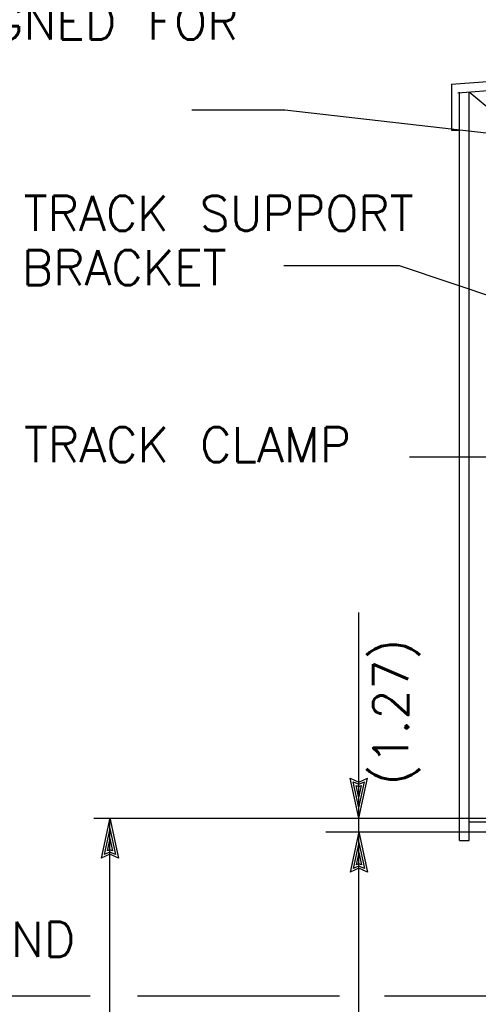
# Model space of a CAD drawing. Extents: x -21 to 2859, y -18 to 3983.
# Tile 13 of 47: x 1.22 to 2.86, y 5.07 to 8.6. Entities that reach past the tile are written whole.
import ezdxf
from ezdxf.enums import TextEntityAlignment as Align

# ---------------------------------------------------------------- set-up
doc = ezdxf.new("R2010")
doc.units = 0
doc.header["$LTSCALE"] = 25.4
doc.header["$MEASUREMENT"] = 0
doc.layers.add('PAN_TS', color=7, linetype='CONTINUOUS')
doc.styles.add('TXT_SHX', font='txt.shx')

# ---------------------------------------------------------------- blocks, each defined once
blk = doc.blocks.new('LT2')
at = {"layer": 'PAN_TS', "color": 24, "linetype": 'CONTINUOUS'}
for p, q in [((0, 0), (-0.0015, 0.000325)), ((-0.00135, 0), (-0.0015, 0.000325)), ((0, 0), (-0.0015, -0.000325)), ((-0.0015, -0.000325), (-0.00135, 0)), ((-0.000387, 0), (-0.001362, 0.000212)), ((-0.001275, 0), (-0.001362, 0.000212)), ((-0.000387, 0), (-0.001362, -0.000212)), ((-0.001362, -0.000212), (-0.001275, 0)), ((-0.000763, 0), (-0.001225, 0.0001)), ((-0.001187, 0), (-0.001225, 0.0001)), ((-0.000763, 0), (-0.001225, -0.0001)), ((-0.001225, -0.0001), (-0.001187, 0))]:
    blk.add_line(p, q, dxfattribs=at)

msp = doc.modelspace()

# ---------------------------------------------------------------- linework, layer by layer
at = {"layer": 'PAN_TS', "color": 7, "linetype": 'CONTINUOUS'}
for p, q in [((2.7689, 8.3644), (6.0649, 8.6184)), ((2.7919, 8.3334), (6.1049, 8.5874)), ((2.7689, 8.3644), (2.7689, 8.1994)), ((2.7969, 5.6564), (2.7969, 8.3364)), ((2.8319, 5.6564), (2.8319, 8.3364)), ((2.9699, 8.2204), (2.8319, 8.3364)), ((1.8384, 8.2724), (2.1719, 8.2724)), ((2.1719, 8.2724), (3.1689, 8.1584)), ((2.7689, 8.1994), (2.7969, 8.1994)), ((2.5819, 7.7144), (2.1679, 7.7144)), ((3.9339, 7.2614), (2.5819, 7.7144)), ((3.6449, 7.0294), (2.6179, 7.0294)), ((2.4369, 5.7364), (2.4369, 6.4728)), ((1.4879, 5.7364), (3.8689, 5.7364)), ((1.5449, -4.5726), (1.5449, 5.7374)), ((2.4369, 5.6874), (2.4369, 5.7364)), ((2.8319, 5.7234), (2.9699, 5.7234)), ((2.3179, 5.6874), (3.8289, 5.6874)), ((2.4369, 3.4014), (2.4369, 5.6874)), ((2.7969, 5.6564), (2.8319, 5.6564)), ((1.4746, 5.0994), (1.0997, 5.0994)), ((2.3678, 5.0994), (1.6443, 5.0994)), ((3.3409, 5.0994), (2.5286, 5.0994))]:
    msp.add_line(p, q, dxfattribs=at)

# ---------------------------------------------------------------- block references
at = {"layer": 'PAN_TS', "linetype": 'CONTINUOUS', "xscale": 96, "yscale": 96, "zscale": 96}
for p, rotation in [((2.4369, 5.7364), 269.9999999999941), ((1.5449, 5.7374), 90.00000000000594), ((2.4369, 5.6874), 90.00000000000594)]:
    msp.add_blockref('LT2', p, dxfattribs=dict(at, rotation=rotation))

# ---------------------------------------------------------------- texts
at = {"layer": 'PAN_TS', "color": 7, "linetype": 'CONTINUOUS', "style": 'TXT_SHX'}
for s, p in [('ENCLOSURE IS TO BE DESIGNED FOR', (0.385, 8.5244)), ('TRACK SUPPORT', (1.9346, 7.8394)), ('BRACKET', (1.596, 7.6454)), ('HOOD AT END', (0.8191, 5.2404))]:
    msp.add_text(s, height=0.125, dxfattribs=at).set_placement(p, align=Align.CENTER)
msp.add_text('TRACK CLAMP', height=0.125, dxfattribs=at).set_placement((2.4091, 7.0114), align=Align.RIGHT)
msp.add_text('(1.27)', height=0.125, rotation=90, dxfattribs=at).set_placement((2.6135, 5.8543))

doc.saveas('drawing.dxf')
